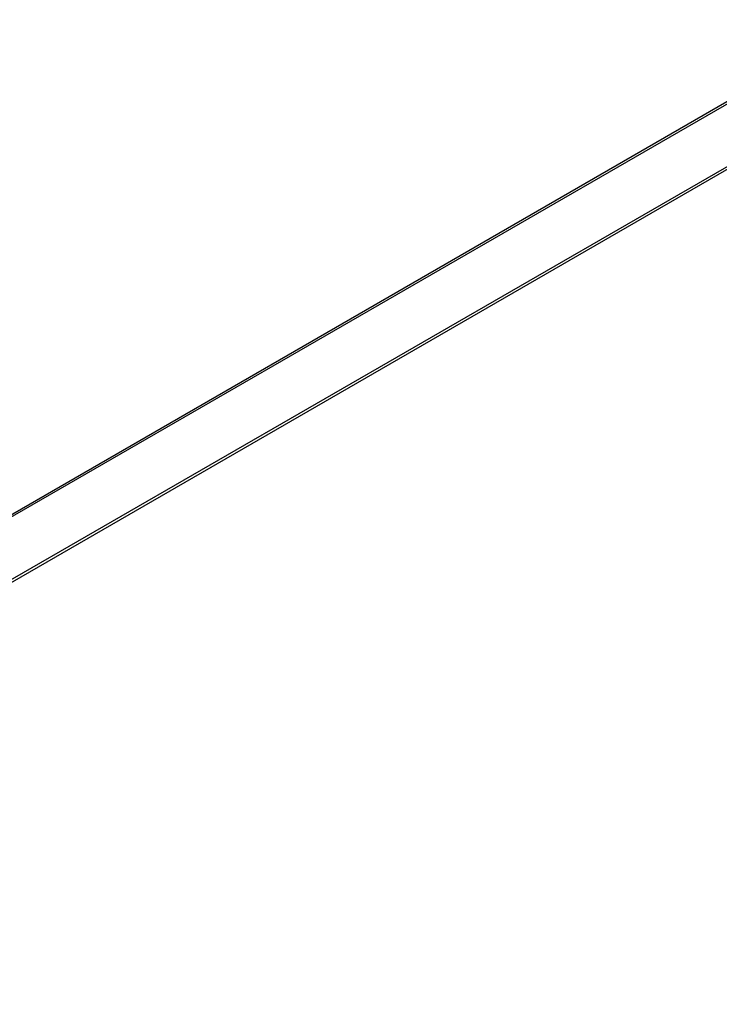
# Model space of a CAD drawing. Header units: millimetres. Extents: x 15231 to 16570, y 10019 to 11489.
# Tile 72 of 206: x 16267 to 16309, y 10265 to 10324. Entities that reach past the tile are written whole.
import ezdxf

# ---------------------------------------------------------------- set-up
doc = ezdxf.new("R2010")
doc.units = ezdxf.units.MM

msp = doc.modelspace()

# ---------------------------------------------------------------- linework, layer by layer
at = {"color": 7, "linetype": 'Continuous', "lineweight": 25}
for p, q in [((16228.912, 10272.825), (16362.41, 10349.892)), ((16230.687, 10274.001), (16361.995, 10349.803)), ((16227.674, 10268.346), (16363.868, 10346.969)), ((16227.809, 10268.248), (16363.719, 10346.708))]:
    msp.add_line(p, q, dxfattribs=at)
msp.add_open_spline([(16232.087, 10195.953), (16232.087, 10195.953), (16232.187, 10195.992), (16232.865, 10196.27), (16236.153, 10197.58), (16240.724, 10199.52), (16255.672, 10206.248), (16270.683, 10213.978), (16287.26, 10223.458), (16292.069, 10226.26), (16305.847, 10234.429), (16321.078, 10244.017), (16339.989, 10256.567), (16348.327, 10262.239), (16354.179, 10266.304), (16355.219, 10267.016), (16355.378, 10267.127)], degree=3, knots=[0.0831025, 0.0831025, 0.0831025, 0.0831025, 0.0831028, 0.085856, 0.101481, 0.1717935, 0.2030435, 0.4686685, 0.4999594, 0.5311685, 0.5624185, 0.7655435, 0.8124185, 0.898356, 0.913981, 0.916816, 0.916816, 0.916816, 0.916816], dxfattribs=at)

doc.saveas('drawing.dxf')
